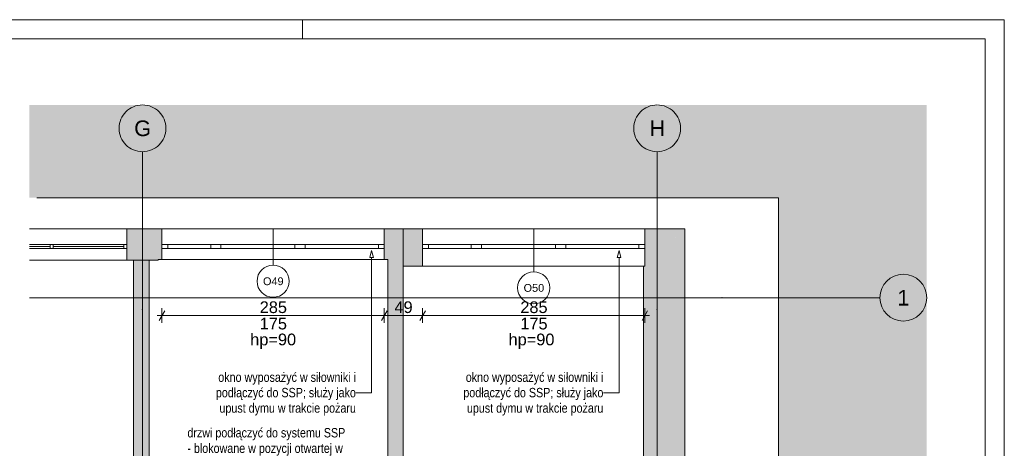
# Paper-space layout 'A-39 RZUT - PIĘTRO 9' of a CAD drawing. Header units: millimetres. Extents: x 0 to 1767, y 0 to 586.
# Tile 18 of 20: x 547 to 800, y 390 to 500. Entities that reach past the tile are written whole.
import ezdxf
from ezdxf.xclip import XClip

# ---------------------------------------------------------------- set-up
doc = ezdxf.new("R2010")
doc.units = ezdxf.units.MM
doc.header["$MEASUREMENT"] = 0
doc.header["$XCLIPFRAME"] = 0
doc.linetypes.add('DASHDOTX2', pattern=[1000, 500, -250, 0, -250])
doc.linetypes.add('PRZERYWANA_DU_A', pattern=[550, 350, -200])
for name, color, linetype, lineweight in [('0_Nr_pióra__2', 8, 'Continuous', 13), ('A_Arkusz_Nr_pióra__1', 7, 'Continuous', 20), ('A_wymiary_Nr_pióra__1', 7, 'Continuous', 20), ('A_wymiary_Nr_pióra__2', 8, 'Continuous', 13), ('A_ściany_Nr_pióra__1', 7, 'Continuous', 20), ('Okna Archicada_Nr_pióra__3', 252, 'Continuous', 13), ('Znaczniki okien Archicada_Nr_pióra__3', 252, 'Continuous', 13)]:
    doc.layers.add(name, color=color, linetype=linetype, lineweight=lineweight)
for name, color, linetype, lineweight, true_color in [('A_Arkusz_Nr_pióra__237', 7, 'Continuous', 5, 0x343434), ('A_opis_Nr_pióra__10', 7, 'Continuous', 13, 0x4b4b4b), ('A_opis_Nr_pióra__255', 7, 'Continuous', 15, 0x242424), ('A_opis_Nr_pióra__8', 7, 'Continuous', 13, 0x4c4c4c), ('A_osie_Nr_pióra__16', 7, 'Continuous', 5, 0x0f0f0f), ('A_osie_Nr_pióra__76', 7, 'Continuous', 5, 0x2d2d2d), ('A_ściany_Nr_pióra__19', 7, 'Continuous', 5, 0x191919), ('Okna Archicada_Nr_pióra__19', 7, 'Continuous', 5, 0x191919)]:
    doc.layers.add(name, color=color, linetype=linetype, lineweight=lineweight, true_color=true_color)
doc.layers.add('A_podrys', color=7, linetype='Continuous')
doc.layers.add('A_ściany', color=7, linetype='Continuous')
doc.styles.add('STYL_AUTOMATYCZNY_1', font='arial.ttf')
doc.styles.add('STYL_AUTOMATYCZNY_2', font='ARIALN.TTF')
doc.styles.add('STYL_AUTOMATYCZNY_5', font='arial.ttf')

# ---------------------------------------------------------------- blocks, each defined once
blk = doc.blocks.new('Rysunek_2_2', base_point=(-3499.63, -631.4))
at = {"linetype": 'Continuous', "lineweight": 0, "true_color": 0x484848}
blk.add_hatch(color=251, dxfattribs=at).paths.add_polyline_path([(780.1, 478.17), (549.97, 478.17), (549.97, 454.37), (742.1, 454.37), (742.1, 136.75), (549.97, 136.75), (549.97, 126.75), (780.1, 126.75)])
at = {"layer": 'A_ściany', "linetype": 'Continuous', "lineweight": 0, "true_color": 0x000000}
for points in [[(574.96, 446.37), (574.96, 438.37), (582.96, 438.37), (582.96, 446.37)], [(582.96, 438.57), (583.96, 438.57), (583.96, 446.37), (582.96, 446.37)], [(640.96, 446.37), (640.96, 438.57), (641.86, 438.57), (645.85, 446.37)], [(645.85, 312.33), (645.85, 446.37), (641.86, 438.57), (641.86, 312.33)], [(645.86, 446.37), (645.86, 436.87), (650.8, 436.87), (650.8, 446.37)], [(707.5, 436.87), (707.5, 309.33), (718.1, 309.33), (718.1, 446.37)], [(707.8, 437.14), (718.1, 446.37), (707.8, 446.37)], [(580.65, 312.33), (580.65, 438.37), (576.66, 438.37), (576.66, 312.33)]]:
    blk.add_hatch(color=18, dxfattribs=at).paths.add_polyline_path(points)
at = {"layer": '0_Nr_pióra__2', "color": 8, "linetype": 'PRZERYWANA_DU_A', "lineweight": 13, "ltscale": 2, "flags": 128}
blk.add_lwpolyline([(549.97, 136.75), (742.1, 136.75), (742.1, 454.37), (549.97, 454.37)], dxfattribs=at)
at = {"layer": 'A_opis_Nr_pióra__255', "color": 250, "linetype": 'Continuous', "lineweight": 15, "ltscale": 2, "true_color": 0x242424}
for p, q in [((637.73, 440.89), (637.23, 439.03)), ((637.73, 440.89), (638.23, 439.03)), ((701.19, 440.89), (700.69, 439.03)), ((701.19, 440.89), (701.69, 439.03)), ((638.23, 439.03), (637.23, 439.03)), ((637.73, 439.03), (637.73, 404.41)), ((701.69, 439.03), (700.69, 439.03)), ((701.19, 439.03), (701.19, 404.41)), ((637.73, 404.41), (633.7, 404.41)), ((701.19, 404.41), (697.17, 404.41))]:
    blk.add_line(p, q, dxfattribs=at)
at = {"layer": 'A_osie_Nr_pióra__16', "color": 250, "linetype": 'DASHDOTX2', "lineweight": 5, "ltscale": 2, "true_color": 0x0f0f0f}
for p, q in [((578.96, 425.66), (578.96, 466.17)), ((710.96, 425.66), (710.96, 466.17)), ((727.6, 428.75), (549.97, 428.75)), ((727.6, 428.75), (768.1, 428.75)), ((578.96, 425.66), (578.96, 126.75)), ((710.96, 425.66), (710.96, 126.75))]:
    blk.add_line(p, q, dxfattribs=at)
for p in [(727.6, 428.75), (727.6, 428.75), (578.96, 425.66), (578.96, 425.66), (710.96, 425.66), (710.96, 425.66)]:
    blk.add_point(p, dxfattribs=at)
at = {"layer": 'A_osie_Nr_pióra__76', "color": 250, "linetype": 'Continuous', "lineweight": 5, "ltscale": 2, "true_color": 0x2d2d2d}
for centre in [(578.96, 472.17), (710.96, 472.17), (774.1, 428.75)]:
    blk.add_circle(centre, 6, dxfattribs=at)
at = {"layer": 'A_wymiary_Nr_pióra__1', "color": 7, "linetype": 'Continuous', "lineweight": 20, "ltscale": 2}
for p, q in [((584.69, 425.43), (583.24, 422.93)), ((641.69, 425.43), (640.24, 422.93)), ((651.52, 425.43), (650.08, 422.93)), ((707.08, 422.93), (708.52, 425.43))]:
    blk.add_line(p, q, dxfattribs=at)
at = {"layer": 'A_wymiary_Nr_pióra__2', "color": 8, "linetype": 'Continuous', "lineweight": 13, "ltscale": 2}
for p, q in [((583.96, 422.31), (583.96, 426.06)), ((640.96, 422.31), (640.96, 426.06)), ((650.8, 422.31), (650.8, 426.06)), ((707.8, 422.31), (707.8, 426.06)), ((582.74, 424.18), (583.96, 424.18)), ((583.96, 424.18), (640.96, 424.18)), ((640.96, 424.18), (650.8, 424.18)), ((650.8, 424.18), (707.8, 424.18)), ((707.8, 424.18), (709.02, 424.18))]:
    blk.add_line(p, q, dxfattribs=at)
at = {"layer": 'A_ściany_Nr_pióra__1', "color": 7, "linetype": 'Continuous', "lineweight": 20, "ltscale": 2}
for p, q in [((574.96, 438.37), (574.96, 446.37)), ((583.96, 446.37), (583.96, 442.37)), ((640.96, 446.37), (640.96, 442.37)), ((650.8, 446.37), (650.8, 442.37)), ((707.8, 446.37), (707.8, 442.37)), ((583.96, 442.37), (583.96, 441.37)), ((640.96, 442.37), (640.96, 441.37)), ((650.8, 442.37), (650.8, 441.37)), ((707.8, 442.37), (707.8, 441.37)), ((583.96, 441.37), (583.96, 438.57)), ((640.96, 441.37), (640.96, 438.57)), ((650.8, 441.37), (650.8, 436.87)), ((707.8, 441.37), (707.8, 436.87))]:
    blk.add_line(p, q, dxfattribs=at)
at = {"layer": 'A_ściany_Nr_pióra__1', "color": 7, "linetype": 'Continuous', "lineweight": 20, "ltscale": 2, "flags": 128}
for points in [[(582.96, 446.37), (574.96, 446.37)], [(583.96, 446.37), (582.96, 446.37)], [(645.85, 446.37), (640.96, 446.37)], [(645.85, 312.33), (645.85, 446.37)], [(650.8, 446.37), (645.86, 446.37)], [(645.86, 446.37), (645.86, 436.87)], [(718.1, 446.37), (707.8, 446.37)], [(718.1, 309.33), (718.1, 446.37)], [(574.96, 438.37), (582.96, 438.37)], [(580.65, 438.37), (576.66, 438.37)], [(576.66, 438.37), (576.66, 312.33)], [(580.65, 363.28), (580.65, 438.37)], [(582.96, 438.37), (582.96, 438.57)], [(582.96, 438.57), (583.96, 438.57)], [(640.96, 438.57), (641.86, 438.57)], [(641.86, 438.57), (641.86, 363.28)], [(645.86, 436.87), (650.8, 436.87)], [(707.5, 436.87), (707.5, 312.33)]]:
    blk.add_lwpolyline(points, dxfattribs=at)
at = {"layer": 'A_ściany_Nr_pióra__19', "color": 250, "linetype": 'Continuous', "lineweight": 5, "ltscale": 2, "true_color": 0x191919}
for p, q in [((574.96, 446.37), (549.97, 446.37)), ((549.97, 438.37), (574.96, 438.37))]:
    blk.add_line(p, q, dxfattribs=at)
at = {"layer": 'Okna Archicada_Nr_pióra__19', "color": 250, "linetype": 'Continuous', "lineweight": 5, "ltscale": 2, "true_color": 0x191919}
for p, q in [((549.97, 442.37), (574.96, 442.37)), ((555.27, 442.37), (555.27, 441.37)), ((556.07, 442.37), (556.07, 441.37)), ((574.16, 442.37), (574.16, 441.37)), ((574.96, 442.37), (574.96, 441.37)), ((555.27, 441.87), (549.97, 441.87)), ((574.96, 441.37), (549.97, 441.37)), ((574.16, 441.87), (556.07, 441.87))]:
    blk.add_line(p, q, dxfattribs=at)
at = {"layer": 'Okna Archicada_Nr_pióra__3', "color": 252, "linetype": 'Continuous', "lineweight": 13, "ltscale": 2}
for p, q in [((583.96, 446.37), (640.96, 446.37)), ((583.96, 446.37), (583.96, 442.37)), ((640.96, 446.37), (640.96, 442.37)), ((650.8, 446.37), (707.8, 446.37)), ((650.8, 446.37), (650.8, 442.37)), ((707.8, 446.37), (707.8, 442.37)), ((583.96, 442.37), (585.46, 442.37)), ((583.96, 442.37), (583.96, 441.37)), ((583.96, 442.37), (583.96, 441.37)), ((585.46, 442.37), (585.46, 441.37)), ((585.46, 442.37), (596.46, 442.37)), ((596.46, 441.37), (596.46, 442.37)), ((596.46, 442.37), (597.76, 442.37)), ((597.76, 442.37), (599.06, 442.37)), ((599.06, 442.37), (599.06, 441.37)), ((599.06, 442.37), (618.06, 442.37)), ((618.06, 441.37), (618.06, 442.37)), ((618.06, 442.37), (619.36, 442.37)), ((619.36, 442.37), (620.66, 442.37)), ((620.66, 442.37), (620.66, 441.37)), ((620.66, 442.37), (639.46, 442.37)), ((639.46, 441.37), (639.46, 442.37)), ((639.46, 442.37), (640.96, 442.37)), ((640.96, 442.37), (640.96, 441.37)), ((640.96, 442.37), (640.96, 441.37)), ((650.8, 442.37), (652.3, 442.37)), ((650.8, 442.37), (650.8, 441.37)), ((650.8, 442.37), (650.8, 441.37)), ((652.3, 442.37), (652.3, 441.37)), ((652.3, 442.37), (663.3, 442.37)), ((663.3, 441.37), (663.3, 442.37)), ((663.3, 442.37), (664.6, 442.37)), ((664.6, 442.37), (665.9, 442.37)), ((665.9, 442.37), (665.9, 441.37)), ((665.9, 442.37), (684.9, 442.37)), ((684.9, 441.37), (684.9, 442.37)), ((684.9, 442.37), (686.2, 442.37)), ((686.2, 442.37), (687.5, 442.37)), ((687.5, 442.37), (687.5, 441.37)), ((687.5, 442.37), (706.3, 442.37)), ((706.3, 441.37), (706.3, 442.37)), ((706.3, 442.37), (707.8, 442.37)), ((707.8, 442.37), (707.8, 441.37)), ((707.8, 442.37), (707.8, 441.37)), ((585.46, 441.37), (583.96, 441.37)), ((583.96, 441.37), (583.96, 438.57)), ((596.46, 441.37), (585.46, 441.37)), ((597.76, 441.37), (596.46, 441.37)), ((599.06, 441.37), (597.76, 441.37)), ((618.06, 441.37), (599.06, 441.37)), ((619.36, 441.37), (618.06, 441.37)), ((620.66, 441.37), (619.36, 441.37)), ((639.46, 441.37), (620.66, 441.37)), ((640.96, 441.37), (639.46, 441.37)), ((640.96, 441.37), (640.96, 438.57)), ((652.3, 441.37), (650.8, 441.37)), ((650.8, 441.37), (650.8, 436.87)), ((663.3, 441.37), (652.3, 441.37)), ((664.6, 441.37), (663.3, 441.37)), ((665.9, 441.37), (664.6, 441.37)), ((684.9, 441.37), (665.9, 441.37)), ((686.2, 441.37), (684.9, 441.37)), ((687.5, 441.37), (686.2, 441.37)), ((706.3, 441.37), (687.5, 441.37)), ((707.8, 441.37), (706.3, 441.37)), ((707.8, 441.37), (707.8, 436.87)), ((583.96, 438.57), (640.96, 438.57)), ((650.8, 436.87), (707.8, 436.87))]:
    blk.add_line(p, q, dxfattribs=at)
at = {"layer": 'Znaczniki okien Archicada_Nr_pióra__3', "color": 252, "linetype": 'Continuous', "lineweight": 13, "ltscale": 2}
for p, q in [((612.46, 437.09), (612.46, 446.37)), ((679.3, 435.39), (679.3, 446.37))]:
    blk.add_line(p, q, dxfattribs=at)
for centre, start, end in [((612.46, 432.97), 0, 180), ((679.3, 431.27), 0, 180), ((612.46, 432.97), 180, 0), ((679.3, 431.27), 180, 0)]:
    blk.add_arc(centre, 4.12, start, end, dxfattribs=at)
at = {"layer": 'A_opis_Nr_pióra__10', "color": 251, "linetype": 'Continuous', "lineweight": 13, "true_color": 0x4b4b4b, "insert": (590.48, 389.81), "char_height": 2.4, "width": 40.5539, "attachment_point": 4, "line_spacing_factor": 0.993869, "style": 'STYL_AUTOMATYCZNY_2'}
blk.add_mtext('\\A1;{\\pql;\\fArial Narrow|b0|i0|c238|p0;\\W1.000000;drzwi podłączyć do systemu SSP - blokowane w pozycji otwartej w czasie pożaru}', dxfattribs=at)
at = {"layer": 'A_opis_Nr_pióra__8', "color": 251, "linetype": 'Continuous', "lineweight": 13, "true_color": 0x4c4c4c, "char_height": 2.4, "width": 36.3149, "attachment_point": 6, "line_spacing_factor": 0.987309, "style": 'STYL_AUTOMATYCZNY_2'}
for insert in [(633.7, 404.07), (697.17, 404.07)]:
    blk.add_mtext('\\A1;{\\pqr;\\fArial Narrow|b0|i0|c238|p0;\\W1.000000;okno wyposażyć w siłowniki i podłączyć do SSP; służy jako upust dymu w trakcie pożaru}', dxfattribs=dict(at, insert=insert))
at = {"layer": 'A_osie_Nr_pióra__76', "color": 250, "linetype": 'Continuous', "lineweight": 5, "true_color": 0x2d2d2d, "char_height": 4, "attachment_point": 1, "style": 'STYL_AUTOMATYCZNY_1'}
for s, insert in [('\\A1;{\\pql;\\pt0;\\fArial|b0|i0|c238|p0;\\W1.000000;G}', (576.83, 474.17)), ('\\A1;{\\pql;\\pt0;\\fArial|b0|i0|c238|p0;\\W1.000000;H}', (708.98, 474.17)), ('\\A1;{\\pql;\\pt0;\\fArial|b0|i0|c238|p0;\\W1.000000;1}', (772.57, 430.75))]:
    blk.add_mtext(s, dxfattribs=dict(at, insert=insert))
at = {"layer": 'A_wymiary_Nr_pióra__1', "color": 7, "linetype": 'Continuous', "lineweight": 20, "char_height": 3, "attachment_point": 7, "style": 'STYL_AUTOMATYCZNY_5'}
for s, insert, width in [('\\A1;{\\pql;\\fArial|b0|i0|c238|p0;\\W1.000000;285}', (609.03, 424.78), 6.8645), ('\\A1;{\\pql;\\fArial|b0|i0|c238|p0;\\W1.000000;49}', (643.59, 424.78), 4.5763), ('\\A1;{\\pql;\\fArial|b0|i0|c238|p0;\\W1.000000;285}', (675.87, 424.78), 6.8645), ('\\A1;{\\pql;\\fArial|b0|i0|c238|p0;\\W1.000000;175}', (609.03, 420.58), 6.8645), ('\\A1;{\\pql;\\fArial|b0|i0|c238|p0;\\W1.000000;175}', (675.87, 420.58), 6.8645)]:
    blk.add_mtext(s, dxfattribs=dict(at, insert=insert, width=width))
at = {"layer": 'A_wymiary_Nr_pióra__1', "color": 7, "linetype": 'Continuous', "lineweight": 20, "char_height": 3, "attachment_point": 2, "style": 'STYL_AUTOMATYCZNY_5'}
for insert in [(612.48, 419.55), (678.74, 419.55)]:
    blk.add_mtext('\\A1;{\\pqc;\\fArial|b0|i0|c238|p0;\\W1.000000;hp=90}', dxfattribs=dict(at, insert=insert))
at = {"layer": 'Znaczniki okien Archicada_Nr_pióra__3', "color": 252, "linetype": 'Continuous', "lineweight": 13, "char_height": 2, "attachment_point": 7, "style": 'STYL_AUTOMATYCZNY_1'}
for s, insert in [('\\A1;{\\pql;\\pt2;\\fArial|b0|i0|c238|p0;\\W1.000000;O49}', (609.87, 431.94)), ('\\A1;{\\pql;\\pt2;\\fArial|b0|i0|c238|p0;\\W1.000000;O50}', (676.71, 430.24))]:
    blk.add_mtext(s, dxfattribs=dict(at, insert=insert))

psp = doc.layouts.new('A-39 RZUT - PIĘTRO 9')

# ---------------------------------------------------------------- linework, layer by layer
at = {"layer": 'A_Arkusz_Nr_pióra__1', "color": 7, "linetype": 'Continuous', "lineweight": 20}
for q in [(29.9, 495.1), (795.1, 4.9)]:
    psp.add_line((795.1, 495.1), q, dxfattribs=at)
at = {"layer": 'A_Arkusz_Nr_pióra__1', "color": 7, "linetype": 'Continuous', "lineweight": 20, "flags": 128}
psp.add_lwpolyline([(0, 500), (800, 500), (800, 0), (0, 0)], close=True, dxfattribs=at)
at = {"layer": 'A_Arkusz_Nr_pióra__237', "color": 250, "linetype": 'Continuous', "lineweight": 5, "true_color": 0x343434}
psp.add_line((620, 495.1), (620, 500), dxfattribs=at)

# ---------------------------------------------------------------- block references
at = {"layer": 'A_podrys', "color": 37, "linetype": 'Continuous', "lineweight": 5, "true_color": 0x656532}
ref = psp.add_blockref('Rysunek_2_2', (-3499.63, -631.4), dxfattribs=at)
XClip(ref).set_block_clipping_path([(549.9695795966, 126.7487186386), (780.1, 478.1668323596)])

doc.saveas('drawing.dxf')
